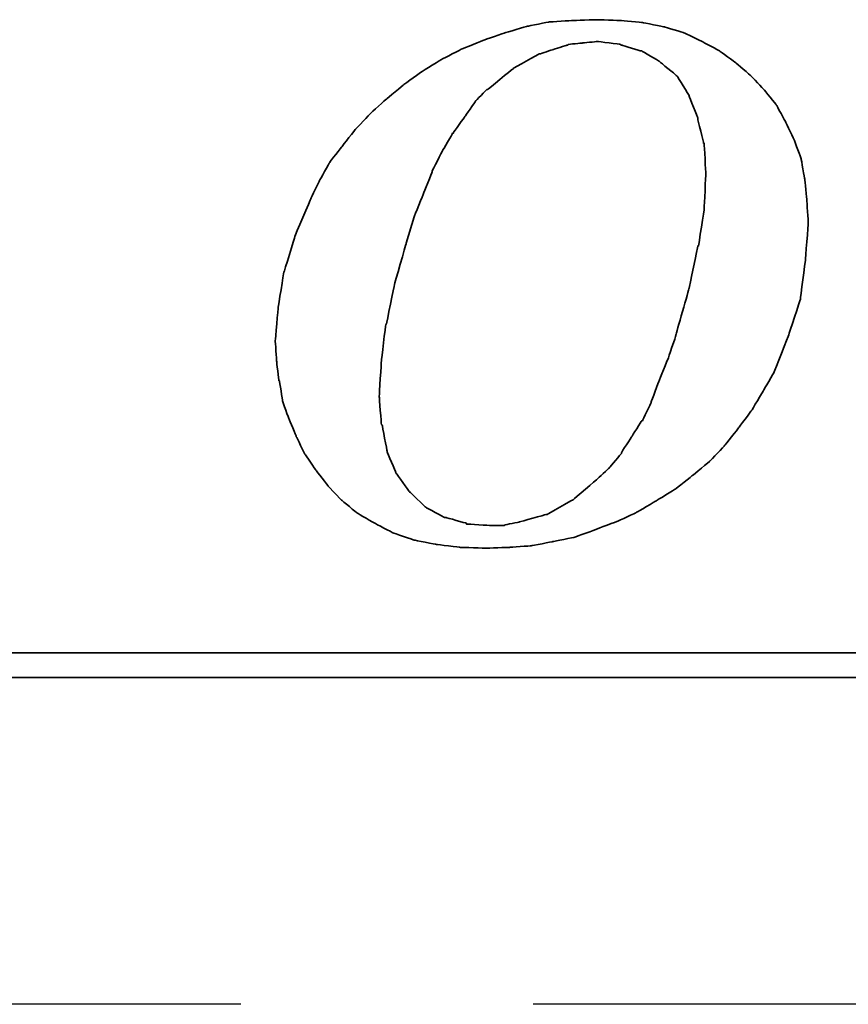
# Model space of a CAD drawing. Extents: x 732 to 1390, y 50 to 540.
# Tile 30 of 40: x 1277.62 to 1284.7, y 179.78 to 188.19. Entities that reach past the tile are written whole.
import ezdxf

# ---------------------------------------------------------------- set-up
doc = ezdxf.new("R2010")
doc.units = 0
doc.header["$MEASUREMENT"] = 0
doc.linetypes.add('CENTER', pattern=[2, 1.25, -0.25, 0.25, -0.25])
for name, color, linetype in [('CEN', 1, 'CENTER'), ('DIM', 4, 'CONTINUOUS'), ('layer 1', 7, 'CONTINUOUS')]:
    doc.layers.add(name, color=color, linetype=linetype)

# ---------------------------------------------------------------- blocks, each defined once
blk = doc.blocks.new('TBI MOTION logo(完整正式版)')
at = {"layer": 'layer 1', "color": 22, "lineweight": 35}
for points, knots in [([(-11.34375, -6.98375), (-11.34375, -6.98375), (-10.91375, -7.43875), (-10.91375, -7.43875), (-10.91375, -7.43875), (-10.91375, -7.43875), (-10.38625, -7.87125), (-10.38625, -7.87125), (-10.38625, -7.87125), (-10.38625, -7.87125), (-9.81125, -8.20375), (-9.81125, -8.20375), (-9.81125, -8.20375), (-9.81125, -8.20375), (-9.21125, -8.51875), (-9.21125, -8.51875), (-9.21125, -8.51875), (-9.21125, -8.51875), (-8.51625, -8.75875), (-8.51625, -8.75875), (-8.51625, -8.75875), (-8.51625, -8.75875), (-7.77125, -8.90375), (-7.77125, -8.90375), (-7.77125, -8.90375), (-7.77125, -8.90375), (-6.97875, -8.99875), (-6.97875, -8.99875), (-6.97875, -8.99875), (-6.97875, -8.99875), (-6.14125, -9.02375), (-6.14125, -9.02375), (-6.14125, -9.02375), (-6.14125, -9.02375), (-5.37125, -8.99875), (-5.37125, -8.99875), (-5.37125, -8.99875), (-5.37125, -8.99875), (-4.65375, -8.94875), (-4.65375, -8.94875), (-4.65375, -8.94875), (-4.65375, -8.94875), (-3.93375, -8.80625), (-3.93375, -8.80625), (-3.93375, -8.80625), (-3.93375, -8.80625), (-3.21375, -8.66375), (-3.21375, -8.66375), (-3.21375, -8.66375), (-3.21375, -8.66375), (-2.49375, -8.39875), (-2.49375, -8.39875), (-2.49375, -8.39875), (-2.49375, -8.39875), (-1.79875, -8.13375), (-1.79875, -8.13375), (-1.79875, -8.13375), (-1.79875, -8.13375), (-1.17375, -7.84375), (-1.17375, -7.84375), (-1.17375, -7.84375), (-1.17375, -7.84375), (-0.52375, -7.46375), (-0.52375, -7.46375), (-0.52375, -7.46375), (-0.52375, -7.46375), (0.10124, -7.07875), (0.10124, -7.07875), (0.10124, -7.07875), (0.10124, -7.07875), (0.67625, -6.62375), (0.67625, -6.62375), (0.67625, -6.62375), (0.67625, -6.62375), (1.24874, -6.14375), (1.24874, -6.14375), (1.24874, -6.14375), (1.24874, -6.14375), (1.72874, -5.64125), (1.72874, -5.64125), (1.72874, -5.64125), (1.72874, -5.64125), (2.18624, -5.06375), (2.18624, -5.06375), (2.18624, -5.06375), (2.18624, -5.06375), (2.61625, -4.48874), (2.61625, -4.48874), (2.61625, -4.48874), (2.61625, -4.48874), (3.00125, -3.83874), (3.00125, -3.83874), (3.00125, -3.83874), (3.00125, -3.83874), (3.36124, -3.21374), (3.36124, -3.21374), (3.36124, -3.21374), (3.36124, -3.21374), (3.84374, -1.99125), (3.84374, -1.99125), (3.84374, -1.99125), (3.84374, -1.99125), (4.22625, -0.81875), (4.22625, -0.81875), (4.22625, -0.81875), (4.22625, -0.81875), (4.39125, 0.45624), (4.39125, 0.45624), (4.39125, 0.45624), (4.39125, 0.45624), (4.48874, 1.70124), (4.48874, 1.70124), (4.48874, 1.70124), (4.48874, 1.70124), (4.43874, 2.44625), (4.43874, 2.44625), (4.43874, 2.44625), (4.43874, 2.44625), (4.36874, 3.14125), (4.36874, 3.14125), (4.36874, 3.14125), (4.36874, 3.14125), (4.25125, 3.81125), (4.25125, 3.81125), (4.25125, 3.81125), (4.25125, 3.81125), (4.03124, 4.41125), (4.03124, 4.41125), (4.03124, 4.41125), (4.03124, 4.41125), (3.74374, 5.01125), (3.74374, 5.01125), (3.74374, 5.01125), (3.74374, 5.01125), (3.43124, 5.58875), (3.43124, 5.58875), (3.43124, 5.58875), (3.43124, 5.58875), (3.02625, 6.09125), (3.02625, 6.09125), (3.02625, 6.09125), (3.02625, 6.09125), (2.59374, 6.54875), (2.59374, 6.54875), (2.59374, 6.54875), (2.59374, 6.54875), (2.09124, 6.98125), (2.09124, 6.98125), (2.09124, 6.98125), (2.09124, 6.98125), (1.56124, 7.36625), (1.56124, 7.36625), (1.56124, 7.36625), (1.56124, 7.36625), (0.98624, 7.67625), (0.98624, 7.67625), (0.98624, 7.67625), (0.98624, 7.67625), (0.38624, 7.96375), (0.38624, 7.96375), (0.38624, 7.96375), (0.38624, 7.96375), (-0.25875, 8.15625), (-0.25875, 8.15625), (-0.25875, 8.15625), (-0.25875, 8.15625), (-0.98125, 8.30125), (-0.98125, 8.30125), (-0.98125, 8.30125), (-0.98125, 8.30125), (-1.70124, 8.37125), (-1.70124, 8.37125), (-1.70124, 8.37125), (-1.70124, 8.37125), (-2.49375, 8.39624), (-2.49375, 8.39624), (-2.49375, 8.39624), (-2.49375, 8.39624), (-3.28625, 8.37125), (-3.28625, 8.37125), (-3.28625, 8.37125), (-3.28625, 8.37125), (-4.05125, 8.32125), (-4.05125, 8.32125), (-4.05125, 8.32125), (-4.05125, 8.32125), (-4.77375, 8.18125), (-4.77375, 8.18125), (-4.77375, 8.18125), (-4.77375, 8.18125), (-5.51625, 7.96375), (-5.51625, 7.96375), (-5.51625, 7.96375), (-5.51625, 7.96375), (-6.21125, 7.72625), (-6.21125, 7.72625), (-6.21125, 7.72625), (-6.21125, 7.72625), (-6.92875, 7.43625), (-6.92875, 7.43625), (-6.92875, 7.43625), (-6.92875, 7.43625), (-7.57875, 7.10125), (-7.57875, 7.10125), (-7.57875, 7.10125), (-7.57875, 7.10125), (-8.24875, 6.69125), (-8.24875, 6.69125), (-8.24875, 6.69125), (-8.24875, 6.69125), (-8.84875, 6.26125), (-8.84875, 6.26125), (-8.84875, 6.26125), (-8.84875, 6.26125), (-9.42625, 5.78125), (-9.42625, 5.78125), (-9.42625, 5.78125), (-9.42625, 5.78125), (-9.95375, 5.30125), (-9.95375, 5.30125), (-9.95375, 5.30125), (-9.95375, 5.30125), (-10.43375, 4.79624), (-10.43375, 4.79624), (-10.43375, 4.79624), (-10.43375, 4.79624), (-10.88875, 4.22125), (-10.88875, 4.22125), (-10.88875, 4.22125), (-10.88875, 4.22125), (-11.29875, 3.69375), (-11.29875, 3.69375), (-11.29875, 3.69375), (-11.29875, 3.69375), (-11.63375, 3.09125), (-11.63375, 3.09125), (-11.63375, 3.09125), (-11.63375, 3.09125), (-11.91875, 2.49625), (-11.91875, 2.49625), (-11.91875, 2.49625), (-11.91875, 2.49625), (-12.44875, 1.24625), (-12.44875, 1.24625), (-12.44875, 1.24625), (-12.44875, 1.24625), (-12.80875, 0.06874), (-12.80875, 0.06874), (-12.80875, 0.06874), (-12.80875, 0.06874), (-12.99875, -1.07875), (-12.99875, -1.07875), (-12.99875, -1.07875), (-12.99875, -1.07875), (-13.09375, -2.18375), (-13.09375, -2.18375), (-13.09375, -2.18375), (-13.09375, -2.18375), (-13.04875, -2.85375), (-13.04875, -2.85375), (-13.04875, -2.85375), (-13.04875, -2.85375), (-12.97375, -3.50375), (-12.97375, -3.50375), (-12.97375, -3.50375), (-12.97375, -3.50375), (-12.95375, -3.50375), (-12.95375, -3.50375), (-12.95375, -3.50375), (-12.95375, -3.50375), (-12.85375, -4.17375), (-12.85375, -4.17375), (-12.85375, -4.17375), (-12.85375, -4.17375), (-12.63875, -4.77624), (-12.63875, -4.77624), (-12.63875, -4.77624), (-12.63875, -4.77624), (-12.39875, -5.35125), (-12.39875, -5.35125), (-12.39875, -5.35125), (-12.39875, -5.35125), (-12.11375, -5.92875), (-12.11375, -5.92875), (-12.11375, -5.92875), (-12.11375, -5.92875), (-11.75375, -6.45375), (-11.75375, -6.45375), (-11.75375, -6.45375), (-11.75375, -6.45375), (-11.34375, -6.98375), (-11.34375, -6.98375)], [0, 0, 0, 0, 0.01369863, 0.01369863, 0.01369863, 0.01369864, 0.02739726, 0.02739726, 0.02739726, 0.02739727, 0.04109589, 0.04109589, 0.04109589, 0.0410959, 0.05479452, 0.05479452, 0.05479452, 0.05479453, 0.06849315, 0.06849315, 0.06849315, 0.06849316, 0.08219178, 0.08219178, 0.08219178, 0.08219179, 0.09589041, 0.09589041, 0.09589041, 0.09589042, 0.10958904, 0.10958904, 0.10958904, 0.10958905, 0.12328767, 0.12328767, 0.12328767, 0.12328768, 0.1369863, 0.1369863, 0.1369863, 0.13698631, 0.15068493, 0.15068493, 0.15068493, 0.15068494, 0.16438356, 0.16438356, 0.16438356, 0.16438357, 0.17808219, 0.17808219, 0.17808219, 0.1780822, 0.19178082, 0.19178082, 0.19178082, 0.19178083, 0.20547945, 0.20547945, 0.20547945, 0.20547946, 0.21917808, 0.21917808, 0.21917808, 0.21917809, 0.23287671, 0.23287671, 0.23287671, 0.23287672, 0.24657534, 0.24657534, 0.24657534, 0.24657535, 0.26027397, 0.26027397, 0.26027397, 0.26027398, 0.2739726, 0.2739726, 0.2739726, 0.27397261, 0.28767123, 0.28767123, 0.28767123, 0.28767124, 0.30136986, 0.30136986, 0.30136986, 0.30136987, 0.31506849, 0.31506849, 0.31506849, 0.3150685, 0.32876712, 0.32876712, 0.32876712, 0.32876713, 0.34246575, 0.34246575, 0.34246575, 0.34246576, 0.35616438, 0.35616438, 0.35616438, 0.35616439, 0.36986301, 0.36986301, 0.36986301, 0.36986302, 0.38356164, 0.38356164, 0.38356164, 0.38356165, 0.39726027, 0.39726027, 0.39726027, 0.39726028, 0.4109589, 0.4109589, 0.4109589, 0.41095891, 0.42465753, 0.42465753, 0.42465753, 0.42465754, 0.43835616, 0.43835616, 0.43835616, 0.43835617, 0.45205479, 0.45205479, 0.45205479, 0.4520548, 0.46575342, 0.46575342, 0.46575342, 0.46575343, 0.47945205, 0.47945205, 0.47945205, 0.47945206, 0.49315068, 0.49315068, 0.49315068, 0.49315069, 0.50684932, 0.50684932, 0.50684932, 0.50684933, 0.52054795, 0.52054795, 0.52054795, 0.52054796, 0.53424658, 0.53424658, 0.53424658, 0.53424659, 0.54794521, 0.54794521, 0.54794521, 0.54794522, 0.56164384, 0.56164384, 0.56164384, 0.56164385, 0.57534247, 0.57534247, 0.57534247, 0.57534248, 0.5890411, 0.5890411, 0.5890411, 0.58904111, 0.60273973, 0.60273973, 0.60273973, 0.60273974, 0.61643836, 0.61643836, 0.61643836, 0.61643837, 0.63013699, 0.63013699, 0.63013699, 0.630137, 0.64383562, 0.64383562, 0.64383562, 0.64383563, 0.65753425, 0.65753425, 0.65753425, 0.65753426, 0.67123288, 0.67123288, 0.67123288, 0.67123289, 0.68493151, 0.68493151, 0.68493151, 0.68493152, 0.69863014, 0.69863014, 0.69863014, 0.69863015, 0.71232877, 0.71232877, 0.71232877, 0.71232878, 0.7260274, 0.7260274, 0.7260274, 0.72602741, 0.73972603, 0.73972603, 0.73972603, 0.73972604, 0.75342466, 0.75342466, 0.75342466, 0.75342467, 0.76712329, 0.76712329, 0.76712329, 0.7671233, 0.78082192, 0.78082192, 0.78082192, 0.78082193, 0.79452055, 0.79452055, 0.79452055, 0.79452056, 0.80821918, 0.80821918, 0.80821918, 0.80821919, 0.82191781, 0.82191781, 0.82191781, 0.82191782, 0.83561644, 0.83561644, 0.83561644, 0.83561645, 0.84931507, 0.84931507, 0.84931507, 0.84931508, 0.8630137, 0.8630137, 0.8630137, 0.86301371, 0.87671233, 0.87671233, 0.87671233, 0.87671234, 0.89041096, 0.89041096, 0.89041096, 0.89041097, 0.90410959, 0.90410959, 0.90410959, 0.9041096, 0.91780822, 0.91780822, 0.91780822, 0.91780823, 0.93150685, 0.93150685, 0.93150685, 0.93150686, 0.94520548, 0.94520548, 0.94520548, 0.94520549, 0.95890411, 0.95890411, 0.95890411, 0.95890412, 0.97260274, 0.97260274, 0.97260274, 0.97260275, 0.98630137, 0.98630137, 0.98630137, 0.98630138, 1, 1, 1, 1]), ([(-8.77875, 1.03124), (-8.77875, 1.03124), (-8.51625, 1.89625), (-8.51625, 1.89625), (-8.51625, 1.89625), (-8.51625, 1.89625), (-8.20375, 2.66375), (-8.20375, 2.66375), (-8.20375, 2.66375), (-8.20375, 2.66375), (-7.91625, 3.38125), (-7.91625, 3.38125), (-7.91625, 3.38125), (-7.91625, 3.38125), (-7.91625, 3.40624), (-7.91625, 3.40624), (-7.91625, 3.40624), (-7.91625, 3.40624), (-7.57875, 4.07624), (-7.57875, 4.07624), (-7.57875, 4.07624), (-7.57875, 4.07624), (-7.24375, 4.65125), (-7.24375, 4.65125), (-7.24375, 4.65125), (-7.24375, 4.65125), (-7.21875, 4.65125), (-7.21875, 4.65125), (-7.21875, 4.65125), (-7.21875, 4.65125), (-7.21875, 4.67624), (-7.21875, 4.67624), (-7.21875, 4.67624), (-7.21875, 4.67624), (-6.83625, 5.20375), (-6.83625, 5.20375), (-6.83625, 5.20375), (-6.83625, 5.20375), (-6.49875, 5.68625), (-6.49875, 5.68625), (-6.49875, 5.68625), (-6.49875, 5.68625), (-6.49875, 5.70625), (-6.49875, 5.70625), (-6.49875, 5.70625), (-6.49875, 5.70625), (-6.11625, 6.09125), (-6.11625, 6.09125), (-6.11625, 6.09125), (-6.11625, 6.09125), (-6.09125, 6.09125), (-6.09125, 6.09125), (-6.09125, 6.09125), (-6.09125, 6.09125), (-5.27375, 6.76625), (-5.27375, 6.76625), (-5.27375, 6.76625), (-5.27375, 6.76625), (-5.24875, 6.76625), (-5.24875, 6.76625), (-5.24875, 6.76625), (-5.24875, 6.76625), (-5.24875, 6.78625), (-5.24875, 6.78625), (-5.24875, 6.78625), (-5.24875, 6.78625), (-4.38875, 7.26624), (-4.38875, 7.26624), (-4.38875, 7.26624), (-4.38875, 7.26624), (-4.36125, 7.26624), (-4.36125, 7.26624), (-4.36125, 7.26624), (-4.36125, 7.26624), (-3.93375, 7.41125), (-3.93375, 7.41125), (-3.93375, 7.41125), (-3.93375, 7.41125), (-3.47375, 7.55625), (-3.47375, 7.55625), (-3.47375, 7.55625), (-3.47375, 7.55625), (-3.45375, 7.55625), (-3.45375, 7.55625), (-3.45375, 7.55625), (-3.45375, 7.55625), (-3.42875, 7.58124), (-3.42875, 7.58124), (-3.42875, 7.58124), (-3.42875, 7.58124), (-2.97375, 7.62625), (-2.97375, 7.62625), (-2.97375, 7.62625), (-2.97375, 7.62625), (-2.49375, 7.67625), (-2.49375, 7.67625), (-2.49375, 7.67625), (-2.49375, 7.67625), (-2.46875, 7.67625), (-2.46875, 7.67625), (-2.46875, 7.67625), (-2.46875, 7.67625), (-1.70124, 7.58124), (-1.70124, 7.58124), (-1.70124, 7.58124), (-1.70124, 7.58124), (-1.67875, 7.55625), (-1.67875, 7.55625), (-1.67875, 7.55625), (-1.67875, 7.55625), (-1.65375, 7.55625), (-1.65375, 7.55625), (-1.65375, 7.55625), (-1.65375, 7.55625), (-1.03125, 7.36625), (-1.03125, 7.36625), (-1.03125, 7.36625), (-1.03125, 7.36625), (-1.00625, 7.36625), (-1.00625, 7.36625), (-1.00625, 7.36625), (-1.00625, 7.36625), (-0.43124, 7.02624), (-0.43124, 7.02624), (-0.43124, 7.02624), (-0.43124, 7.02624), (-0.40625, 7.00624), (-0.40625, 7.00624), (-0.40625, 7.00624), (-0.40625, 7.00624), (0.12124, 6.57124), (0.12124, 6.57124), (0.12124, 6.57124), (0.12124, 6.57124), (0.14624, 6.54875), (0.14624, 6.54875), (0.14624, 6.54875), (0.14624, 6.54875), (0.17124, 6.52375), (0.17124, 6.52375), (0.17124, 6.52375), (0.17124, 6.52375), (0.55625, 5.89875), (0.55625, 5.89875), (0.55625, 5.89875), (0.55625, 5.89875), (0.55625, 5.87625), (0.55625, 5.87625), (0.55625, 5.87625), (0.55625, 5.87625), (0.84124, 5.15625), (0.84124, 5.15625), (0.84124, 5.15625), (0.84124, 5.15625), (0.84124, 5.13125), (0.84124, 5.13125), (0.84124, 5.13125), (0.84124, 5.13125), (1.03624, 4.31875), (1.03624, 4.31875), (1.03624, 4.31875), (1.03624, 4.31875), (1.05624, 4.31875), (1.05624, 4.31875), (1.05624, 4.31875), (1.05624, 4.31875), (1.05624, 4.29125), (1.05624, 4.29125), (1.05624, 4.29125), (1.05624, 4.29125), (1.10625, 3.33125), (1.10625, 3.33125), (1.10625, 3.33125), (1.10625, 3.33125), (1.10625, 3.30875), (1.10625, 3.30875), (1.10625, 3.30875), (1.10625, 3.30875), (1.05624, 2.20624), (1.05624, 2.20624), (1.05624, 2.20624), (1.05624, 2.20624), (1.05624, 2.18124), (1.05624, 2.18124), (1.05624, 2.18124), (1.05624, 2.18124), (0.86624, 0.93624), (0.86624, 0.93624), (0.86624, 0.93624), (0.86624, 0.93624), (0.84124, 0.93624), (0.84124, 0.93624), (0.84124, 0.93624), (0.84124, 0.93624), (0.55625, -0.45874), (0.55625, -0.45874), (0.55625, -0.45874), (0.55625, -0.45874), (0.12124, -1.99125), (0.12124, -1.99125), (0.12124, -1.99125), (0.12124, -1.99125), (0.12124, -2.01874), (0.12124, -2.01874), (0.12124, -2.01874), (0.12124, -2.01874), (-0.13874, -2.78375), (-0.13874, -2.78375), (-0.13874, -2.78375), (-0.13874, -2.78375), (-0.43124, -3.50375), (-0.43124, -3.50375), (-0.43124, -3.50375), (-0.43124, -3.50375), (-0.69375, -4.19875), (-0.69375, -4.19875), (-0.69375, -4.19875), (-0.69375, -4.19875), (-0.69375, -4.22375), (-0.69375, -4.22375), (-0.69375, -4.22375), (-0.69375, -4.22375), (-0.98125, -4.82374), (-0.98125, -4.82374), (-0.98125, -4.82374), (-0.98125, -4.82374), (-1.00625, -4.82374), (-1.00625, -4.82374), (-1.00625, -4.82374), (-1.00625, -4.82374), (-1.33875, -5.35125), (-1.33875, -5.35125), (-1.33875, -5.35125), (-1.33875, -5.35125), (-1.67875, -5.87875), (-1.67875, -5.87875), (-1.67875, -5.87875), (-1.67875, -5.87875), (-1.67875, -5.90375), (-1.67875, -5.90375), (-1.67875, -5.90375), (-1.67875, -5.90375), (-2.05875, -6.35875), (-2.05875, -6.35875), (-2.05875, -6.35875), (-2.05875, -6.35875), (-2.08375, -6.38375), (-2.08375, -6.38375), (-2.08375, -6.38375), (-2.08375, -6.38375), (-2.46875, -6.74375), (-2.46875, -6.74375), (-2.46875, -6.74375), (-2.46875, -6.74375), (-3.25875, -7.41625), (-3.25875, -7.41625), (-3.25875, -7.41625), (-3.25875, -7.41625), (-3.28625, -7.43875), (-3.28625, -7.43875), (-3.28625, -7.43875), (-3.28625, -7.43875), (-4.12375, -7.91875), (-4.12375, -7.91875), (-4.12375, -7.91875), (-4.12375, -7.91875), (-4.14875, -7.91875), (-4.14875, -7.91875), (-4.14875, -7.91875), (-4.14875, -7.91875), (-4.17125, -7.91875), (-4.17125, -7.91875), (-4.17125, -7.91875), (-4.17125, -7.91875), (-5.03375, -8.15875), (-5.03375, -8.15875), (-5.03375, -8.15875), (-5.03375, -8.15875), (-5.51625, -8.25625), (-5.51625, -8.25625), (-5.51625, -8.25625), (-5.51625, -8.25625), (-5.54125, -8.27875), (-5.54125, -8.27875), (-5.54125, -8.27875), (-5.54125, -8.27875), (-5.56375, -8.27875), (-5.56375, -8.27875), (-5.56375, -8.27875), (-5.56375, -8.27875), (-5.99625, -8.27875), (-5.99625, -8.27875), (-5.99625, -8.27875), (-5.99625, -8.27875), (-6.76375, -8.23125), (-6.76375, -8.23125), (-6.76375, -8.23125), (-6.76375, -8.23125), (-6.78875, -8.23125), (-6.78875, -8.23125), (-6.78875, -8.23125), (-6.78875, -8.23125), (-6.78875, -8.20375), (-6.78875, -8.20375), (-6.78875, -8.20375), (-6.78875, -8.20375), (-7.45875, -8.01375), (-7.45875, -8.01375), (-7.45875, -8.01375), (-7.45875, -8.01375), (-7.48375, -8.01375), (-7.48375, -8.01375), (-7.48375, -8.01375), (-7.48375, -8.01375), (-7.50875, -8.01375), (-7.50875, -8.01375), (-7.50875, -8.01375), (-7.50875, -8.01375), (-8.13125, -7.67875), (-8.13125, -7.67875), (-8.13125, -7.67875), (-8.13125, -7.67875), (-8.15625, -7.65375), (-8.15625, -7.65375), (-8.15625, -7.65375), (-8.15625, -7.65375), (-8.65875, -7.17375), (-8.65875, -7.17375), (-8.65875, -7.17375), (-8.65875, -7.17375), (-8.68375, -7.14875), (-8.68375, -7.14875), (-8.68375, -7.14875), (-8.68375, -7.14875), (-9.08875, -6.57375), (-9.08875, -6.57375), (-9.08875, -6.57375), (-9.08875, -6.57375), (-9.11375, -6.54875), (-9.11375, -6.54875), (-9.11375, -6.54875), (-9.11375, -6.54875), (-9.11375, -6.52875), (-9.11375, -6.52875), (-9.11375, -6.52875), (-9.11375, -6.52875), (-9.40375, -5.85375), (-9.40375, -5.85375), (-9.40375, -5.85375), (-9.40375, -5.85375), (-9.40375, -5.82875), (-9.40375, -5.82875), (-9.40375, -5.82875), (-9.40375, -5.82875), (-9.56875, -4.96875), (-9.56875, -4.96875), (-9.56875, -4.96875), (-9.56875, -4.96875), (-9.59375, -4.94375), (-9.59375, -4.94375), (-9.59375, -4.94375), (-9.59375, -4.94375), (-9.66375, -4.03375), (-9.66375, -4.03375), (-9.66375, -4.03375), (-9.66375, -4.03375), (-9.66375, -4.00875), (-9.66375, -4.00875), (-9.66375, -4.00875), (-9.66375, -4.00875), (-9.59375, -2.85375), (-9.59375, -2.85375), (-9.59375, -2.85375), (-9.59375, -2.85375), (-9.45125, -1.65875), (-9.45125, -1.65875), (-9.45125, -1.65875), (-9.45125, -1.65875), (-9.42625, -1.63375), (-9.42625, -1.63375), (-9.42625, -1.63375), (-9.42625, -1.63375), (-9.16125, -0.33875), (-9.16125, -0.33875), (-9.16125, -0.33875), (-9.16125, -0.33875), (-8.77875, 1.00624), (-8.77875, 1.00624), (-8.77875, 1.00624), (-8.77875, 1.00624), (-8.77875, 1.03124), (-8.77875, 1.03124)], [0, 0, 0, 0, 0.01020408, 0.01020408, 0.01020408, 0.01020409, 0.02040816, 0.02040816, 0.02040816, 0.02040817, 0.03061224, 0.03061224, 0.03061224, 0.03061225, 0.04081633, 0.04081633, 0.04081633, 0.04081634, 0.05102041, 0.05102041, 0.05102041, 0.05102042, 0.06122449, 0.06122449, 0.06122449, 0.0612245, 0.07142857, 0.07142857, 0.07142857, 0.07142858, 0.08163265, 0.08163265, 0.08163265, 0.08163266, 0.09183673, 0.09183673, 0.09183673, 0.09183674, 0.10204082, 0.10204082, 0.10204082, 0.10204083, 0.1122449, 0.1122449, 0.1122449, 0.11224491, 0.12244898, 0.12244898, 0.12244898, 0.12244899, 0.13265306, 0.13265306, 0.13265306, 0.13265307, 0.14285714, 0.14285714, 0.14285714, 0.14285715, 0.15306122, 0.15306122, 0.15306122, 0.15306123, 0.16326531, 0.16326531, 0.16326531, 0.16326532, 0.17346939, 0.17346939, 0.17346939, 0.1734694, 0.18367347, 0.18367347, 0.18367347, 0.18367348, 0.19387755, 0.19387755, 0.19387755, 0.19387756, 0.20408163, 0.20408163, 0.20408163, 0.20408164, 0.21428571, 0.21428571, 0.21428571, 0.21428572, 0.2244898, 0.2244898, 0.2244898, 0.22448981, 0.23469388, 0.23469388, 0.23469388, 0.23469389, 0.24489796, 0.24489796, 0.24489796, 0.24489797, 0.25510204, 0.25510204, 0.25510204, 0.25510205, 0.26530612, 0.26530612, 0.26530612, 0.26530613, 0.2755102, 0.2755102, 0.2755102, 0.27551021, 0.28571429, 0.28571429, 0.28571429, 0.2857143, 0.29591837, 0.29591837, 0.29591837, 0.29591838, 0.30612245, 0.30612245, 0.30612245, 0.30612246, 0.31632653, 0.31632653, 0.31632653, 0.31632654, 0.32653061, 0.32653061, 0.32653061, 0.32653062, 0.33673469, 0.33673469, 0.33673469, 0.3367347, 0.34693878, 0.34693878, 0.34693878, 0.34693879, 0.35714286, 0.35714286, 0.35714286, 0.35714287, 0.36734694, 0.36734694, 0.36734694, 0.36734695, 0.37755102, 0.37755102, 0.37755102, 0.37755103, 0.3877551, 0.3877551, 0.3877551, 0.38775511, 0.39795918, 0.39795918, 0.39795918, 0.39795919, 0.40816327, 0.40816327, 0.40816327, 0.40816328, 0.41836735, 0.41836735, 0.41836735, 0.41836736, 0.42857143, 0.42857143, 0.42857143, 0.42857144, 0.43877551, 0.43877551, 0.43877551, 0.43877552, 0.44897959, 0.44897959, 0.44897959, 0.4489796, 0.45918367, 0.45918367, 0.45918367, 0.45918368, 0.46938776, 0.46938776, 0.46938776, 0.46938777, 0.47959184, 0.47959184, 0.47959184, 0.47959185, 0.48979592, 0.48979592, 0.48979592, 0.48979593, 0.5, 0.5, 0.5, 0.50000001, 0.51020408, 0.51020408, 0.51020408, 0.51020409, 0.52040816, 0.52040816, 0.52040816, 0.52040817, 0.53061224, 0.53061224, 0.53061224, 0.53061225, 0.54081633, 0.54081633, 0.54081633, 0.54081634, 0.55102041, 0.55102041, 0.55102041, 0.55102042, 0.56122449, 0.56122449, 0.56122449, 0.5612245, 0.57142857, 0.57142857, 0.57142857, 0.57142858, 0.58163265, 0.58163265, 0.58163265, 0.58163266, 0.59183673, 0.59183673, 0.59183673, 0.59183674, 0.60204082, 0.60204082, 0.60204082, 0.60204083, 0.6122449, 0.6122449, 0.6122449, 0.61224491, 0.62244898, 0.62244898, 0.62244898, 0.62244899, 0.63265306, 0.63265306, 0.63265306, 0.63265307, 0.64285714, 0.64285714, 0.64285714, 0.64285715, 0.65306122, 0.65306122, 0.65306122, 0.65306123, 0.66326531, 0.66326531, 0.66326531, 0.66326532, 0.67346939, 0.67346939, 0.67346939, 0.6734694, 0.68367347, 0.68367347, 0.68367347, 0.68367348, 0.69387755, 0.69387755, 0.69387755, 0.69387756, 0.70408163, 0.70408163, 0.70408163, 0.70408164, 0.71428571, 0.71428571, 0.71428571, 0.71428572, 0.7244898, 0.7244898, 0.7244898, 0.72448981, 0.73469388, 0.73469388, 0.73469388, 0.73469389, 0.74489796, 0.74489796, 0.74489796, 0.74489797, 0.75510204, 0.75510204, 0.75510204, 0.75510205, 0.76530612, 0.76530612, 0.76530612, 0.76530613, 0.7755102, 0.7755102, 0.7755102, 0.77551021, 0.78571429, 0.78571429, 0.78571429, 0.7857143, 0.79591837, 0.79591837, 0.79591837, 0.79591838, 0.80612245, 0.80612245, 0.80612245, 0.80612246, 0.81632653, 0.81632653, 0.81632653, 0.81632654, 0.82653061, 0.82653061, 0.82653061, 0.82653062, 0.83673469, 0.83673469, 0.83673469, 0.8367347, 0.84693878, 0.84693878, 0.84693878, 0.84693879, 0.85714286, 0.85714286, 0.85714286, 0.85714287, 0.86734694, 0.86734694, 0.86734694, 0.86734695, 0.87755102, 0.87755102, 0.87755102, 0.87755103, 0.8877551, 0.8877551, 0.8877551, 0.88775511, 0.89795918, 0.89795918, 0.89795918, 0.89795919, 0.90816327, 0.90816327, 0.90816327, 0.90816328, 0.91836735, 0.91836735, 0.91836735, 0.91836736, 0.92857143, 0.92857143, 0.92857143, 0.92857144, 0.93877551, 0.93877551, 0.93877551, 0.93877552, 0.94897959, 0.94897959, 0.94897959, 0.9489796, 0.95918367, 0.95918367, 0.95918367, 0.95918368, 0.96938776, 0.96938776, 0.96938776, 0.96938777, 0.97959184, 0.97959184, 0.97959184, 0.97959185, 0.98979592, 0.98979592, 0.98979592, 0.98979593, 1, 1, 1, 1]), ([(75.90875, -9.47875), (75.90875, -9.47875), (75.90875, -12.28625), (75.90875, -12.28625), (75.90875, -12.28625), (75.90875, -12.28625), (75.90875, -12.47875), (75.90875, -12.47875), (75.90875, -12.47875), (75.90875, -12.47875), (75.71625, -12.47875), (75.71625, -12.47875), (75.71625, -12.47875), (75.71625, -12.47875), (-88.32875, -12.47875), (-88.32875, -12.47875), (-88.32875, -12.47875), (-88.32875, -12.47875), (-88.32875, -13.29375), (-88.32875, -13.29375), (-88.32875, -13.29375), (-88.32875, -13.29375), (82.89125, -13.29375), (82.89125, -13.29375), (82.89125, -13.29375), (82.89125, -13.29375), (75.90875, -9.47875), (75.90875, -9.47875)], [0, 0, 0, 0, 0.14285714, 0.14285714, 0.14285714, 0.14285715, 0.28571429, 0.28571429, 0.28571429, 0.2857143, 0.42857143, 0.42857143, 0.42857143, 0.42857144, 0.57142857, 0.57142857, 0.57142857, 0.57142858, 0.71428571, 0.71428571, 0.71428571, 0.71428572, 0.85714286, 0.85714286, 0.85714286, 0.85714287, 1, 1, 1, 1])]:
    blk.add_open_spline(points, degree=3, knots=knots, dxfattribs=at)

msp = doc.modelspace()

# ---------------------------------------------------------------- linework, layer by layer
at = {"layer": 'CEN', "color": 7, "linetype": 'CENTER', "ltscale": 10}
msp.add_line((1374.5072, 179.7752), (1214.0592, 179.7752), dxfattribs=at)

# ---------------------------------------------------------------- block references
at = {"layer": 'DIM', "xscale": 0.2591999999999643, "yscale": 0.2591999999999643, "zscale": 0.2591999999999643}
msp.add_blockref('TBI MOTION logo(完整正式版)', (1283.1964, 186.0122), dxfattribs=at)

doc.saveas('drawing.dxf')
